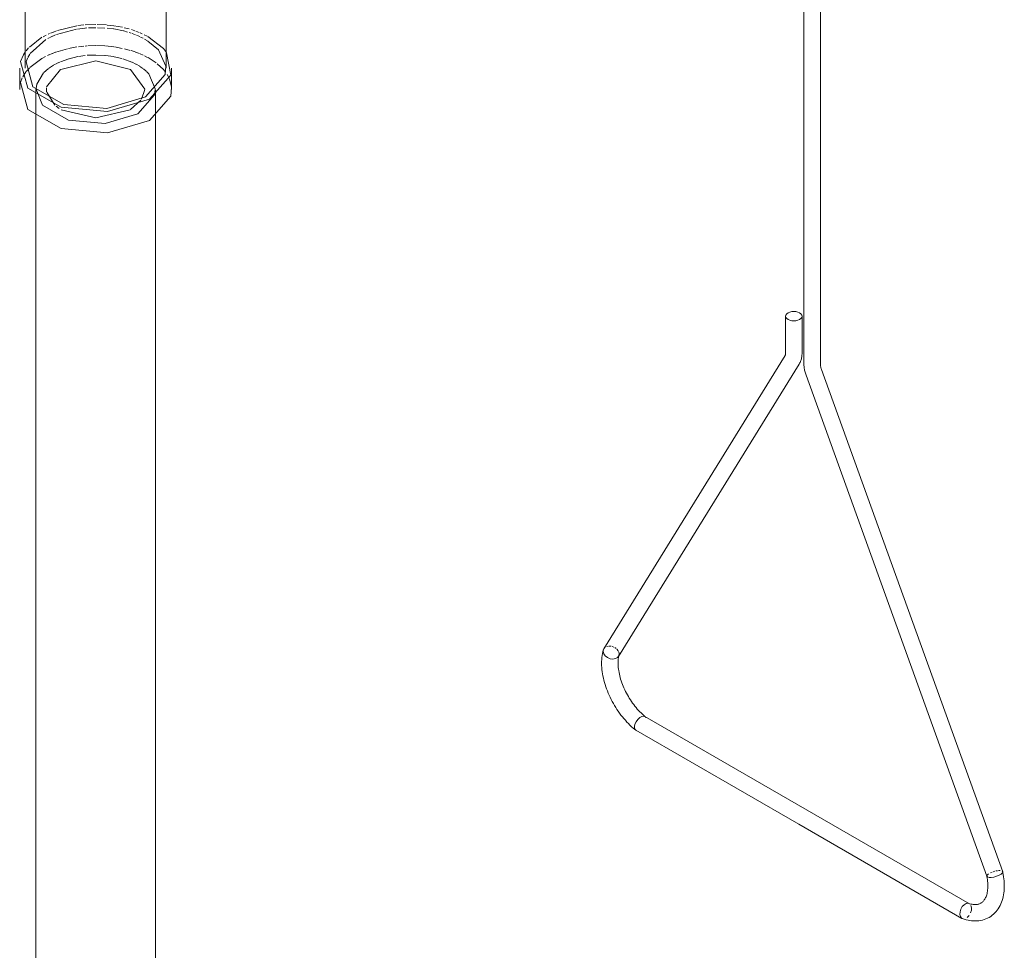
# Model space of a CAD drawing. Header units: inches. Extents: x -332 to 1204, y -60 to 270.
# Tile 88 of 91: x 638 to 653, y 195 to 209. Entities that reach past the tile are written whole.
import ezdxf

# ---------------------------------------------------------------- set-up
doc = ezdxf.new("R2010")
doc.units = ezdxf.units.IN
doc.header["$MEASUREMENT"] = 0
doc.layers.add('P-SANR-FIXT', color=6, linetype='Continuous', lineweight=9)

# ---------------------------------------------------------------- blocks, each defined once
blk = doc.blocks.new('SSG_Safety_Station_Shower_Eyewash_PLA_3_ - Default-3066068-WASTE AND VENT RISER DIAGRAM')
at = {"layer": 'P-SANR-FIXT', "color": 254}
for p, q in [((34.754, 203.572), (34.754, 214.824)), ((34.504, 214.68), (34.504, 203.572)), ((22.659, 210.529), (22.659, 208.065)), ((24.801, 208.065), (24.801, 210.529)), ((22.574, 208.065), (22.574, 207.743)), ((24.886, 207.743), (24.886, 208.065)), ((22.822, 207.743), (22.822, 189.443)), ((24.638, 189.443), (24.638, 207.743)), ((34.225, 204.291), (34.225, 203.733)), ((34.475, 203.733), (34.475, 204.291)), ((34.218, 203.693), (31.46, 199.231)), ((31.681, 199.114), (34.431, 203.562)), ((37.528, 195.837), (34.772, 203.48)), ((34.537, 203.395), (37.288, 195.767)), ((34.552, 196.776), (32.083, 198.201)), ((31.945, 197.992), (34.427, 196.559)), ((37.021, 195.35), (34.552, 196.776)), ((34.427, 196.559), (36.908, 195.126)), ((36.908, 195.126), (36.928, 195.12))]:
    blk.add_line(p, q, dxfattribs=at)
at = {"layer": 'P-SANR-FIXT', "color": 10}
for p, q in [((23.133, 208.578), (23.439, 208.66)), ((23.148, 208.638), (23.445, 208.712)), ((23.454, 208.662), (23.563, 208.676)), ((23.461, 208.714), (23.549, 208.724)), ((23.57, 208.726), (23.73, 208.731)), ((23.571, 208.677), (23.598, 208.679)), ((23.621, 208.68), (23.734, 208.683)), ((23.754, 208.731), (23.894, 208.724)), ((23.756, 208.683), (23.87, 208.678)), ((23.906, 208.723), (24.007, 208.711)), ((23.906, 208.675), (24, 208.663)), ((24.004, 208.663), (24.155, 208.633)), ((24.007, 208.711), (24.136, 208.689)), ((24.163, 208.683), (24.24, 208.664)), ((24.275, 208.654), (24.327, 208.636)), ((22.723, 208.387), (22.913, 208.537)), ((22.733, 208.291), (22.973, 208.502)), ((22.929, 208.545), (22.977, 208.569)), ((23.003, 208.519), (23.025, 208.53)), ((23.005, 208.582), (23.03, 208.593)), ((23.035, 208.536), (23.073, 208.553)), ((23.042, 208.598), (23.083, 208.615)), ((23.079, 208.556), (23.12, 208.573)), ((23.09, 208.617), (23.132, 208.633)), ((24.156, 208.633), (24.216, 208.616)), ((24.24, 208.609), (24.272, 208.598)), ((24.284, 208.594), (24.338, 208.574)), ((24.341, 208.631), (24.392, 208.611)), ((24.351, 208.569), (24.402, 208.547)), ((24.406, 208.605), (24.439, 208.59)), ((24.414, 208.541), (24.452, 208.522)), ((24.47, 208.576), (24.515, 208.552)), ((24.474, 208.51), (24.517, 208.484)), ((24.523, 208.548), (24.76, 208.368)), ((22.671, 208.329), (22.71, 208.374)), ((23.299, 208.363), (23.125, 208.312)), ((23.443, 208.39), (23.315, 208.366)), ((23.549, 208.403), (23.467, 208.393)), ((23.598, 208.406), (23.571, 208.404)), ((23.735, 208.411), (23.609, 208.407)), ((23.871, 208.406), (23.744, 208.411)), ((24.005, 208.392), (23.881, 208.405)), ((24.135, 208.368), (24.016, 208.39)), ((24.255, 208.338), (24.167, 208.361)), ((24.763, 208.365), (24.807, 208.306)), ((22.631, 208.269), (22.665, 208.321)), ((22.672, 208.162), (22.694, 208.221)), ((22.697, 208.227), (22.726, 208.279)), ((22.913, 208.215), (22.727, 208.075)), ((22.969, 208.246), (22.913, 208.215)), ((23.017, 208.269), (22.995, 208.258)), ((23.067, 208.29), (23.024, 208.272)), ((23.118, 208.309), (23.071, 208.292)), ((23.195, 208.164), (23.321, 208.21)), ((23.327, 208.211), (23.457, 208.243)), ((23.469, 208.245), (23.57, 208.26)), ((23.602, 208.263), (23.73, 208.267)), ((23.733, 208.267), (23.869, 208.26)), ((23.873, 208.259), (24.005, 208.242)), ((24.01, 208.241), (24.13, 208.214)), ((24.142, 208.211), (24.282, 208.158)), ((24.331, 208.314), (24.268, 208.334)), ((24.397, 208.289), (24.338, 208.311)), ((24.454, 208.264), (24.405, 208.285)), ((24.519, 208.231), (24.474, 208.254)), ((24.65, 208.148), (24.527, 208.227)), ((22.721, 208.069), (22.675, 208.016)), ((22.943, 208.001), (23.007, 208.057)), ((23.193, 208.045), (22.984, 207.785)), ((23.013, 208.062), (23.088, 208.114)), ((23.092, 208.116), (23.141, 208.14)), ((23.145, 208.142), (23.183, 208.159)), ((24.283, 208.158), (24.343, 208.128)), ((24.345, 208.127), (24.4, 208.095)), ((24.403, 208.093), (24.448, 208.063)), ((24.456, 208.057), (24.498, 208.022)), ((22.614, 207.918), (22.588, 207.848)), ((22.669, 208.009), (22.621, 207.933)), ((24.846, 207.917), (24.816, 207.972)), ((24.884, 207.779), (24.851, 207.906)), ((22.985, 207.7), (23.11, 207.503)), ((24.428, 207.595), (24.48, 207.741)), ((23.128, 207.488), (23.176, 207.452)), ((24.26, 207.437), (24.418, 207.58)), ((31.46, 199.231), (31.474, 199.247)), ((31.504, 199.265), (31.53, 199.271)), ((31.543, 199.272), (31.572, 199.269)), ((31.585, 199.266), (31.614, 199.255)), ((31.625, 199.249), (31.65, 199.232)), ((31.659, 199.223), (31.677, 199.201)), ((31.682, 199.191), (31.691, 199.165)), ((31.691, 199.157), (31.687, 199.125)), ((32.1, 198.178), (32.087, 198.198)), ((31.945, 197.992), (31.962, 197.987)), ((37.292, 195.786), (37.287, 195.77)), ((37.311, 195.804), (37.292, 195.786)), ((37.365, 195.832), (37.342, 195.822)), ((37.407, 195.845), (37.381, 195.837)), ((37.45, 195.852), (37.423, 195.848)), ((37.487, 195.854), (37.463, 195.854)), ((37.528, 195.837), (37.519, 195.846)), ((37.027, 195.346), (37.001, 195.357)), ((37.053, 195.289), (37.045, 195.323)), ((36.988, 195.142), (37.016, 195.171)), ((37.038, 195.209), (37.051, 195.25)), ((37.052, 195.257), (37.053, 195.289)), ((36.902, 195.13), (36.908, 195.126))]:
    blk.add_line(p, q, dxfattribs=at)
for points in [[(24.524, 208.48, 0), (24.684, 208.346, 0), (24.799, 208.098, 0)], [(24.48, 207.747, 0), (24.26, 208.049, 0), (23.73, 208.176, 0), (23.2, 208.049, 0)], [(24.794, 208.005, 0), (24.76, 208.046, 0), (24.668, 208.133, 0)], [(22.823, 207.757, 0), (22.833, 207.825, 0), (22.937, 207.995, 0)], [(24.504, 208.017, 0), (24.539, 207.981, 0), (24.636, 207.754, 0)], [(24.372, 207.372, 0), (23.872, 207.225, 0), (23.318, 207.276, 0), (22.921, 207.505, 0), (22.823, 207.745, 0)], [(22.982, 207.77, 0), (22.98, 207.743, 0), (22.983, 207.708, 0)], [(24.637, 207.741, 0), (24.627, 207.661, 0), (24.372, 207.372, 0)], [(23.204, 207.435, 0), (23.73, 207.31, 0), (24.255, 207.434, 0)]]:
    blk.add_polyline3d(points, dxfattribs=at)
at = {"layer": 'P-SANR-FIXT', "color": 254}
for points in [[(24.547, 207.593, 0), (23.911, 207.406, 0), (23.205, 207.471, 0), (22.7, 207.762, 0), (22.588, 208.17, 0), (22.631, 208.269, 0)], [(24.809, 208.302, 0), (24.872, 207.961, 0), (24.547, 207.593, 0)], [(24.487, 207.628, 0), (23.898, 207.455, 0), (23.244, 207.514, 0), (22.776, 207.785, 0), (22.672, 208.162, 0)], [(24.799, 208.098, 0), (24.788, 207.969, 0), (24.487, 207.628, 0)], [(22.588, 207.848, 0), (22.7, 207.44, 0), (23.205, 207.149, 0), (23.911, 207.084, 0), (24.547, 207.271, 0)], [(24.547, 207.271, 0), (24.872, 207.639, 0), (24.884, 207.779, 0)], [(34.438, 204.342, 0), (34.413, 204.354, 0), (34.382, 204.361, 0), (34.35, 204.364, 0), (34.318, 204.361, 0), (34.288, 204.354, 0), (34.262, 204.342, 0), (34.242, 204.327, 0), (34.229, 204.31, 0), (34.225, 204.291, 0), (34.229, 204.273, 0), (34.242, 204.255, 0), (34.262, 204.24, 0)], [(34.262, 204.24, 0), (34.288, 204.229, 0), (34.318, 204.222, 0), (34.35, 204.219, 0), (34.382, 204.222, 0), (34.413, 204.229, 0), (34.438, 204.24, 0), (34.458, 204.255, 0), (34.471, 204.273, 0), (34.475, 204.291, 0), (34.471, 204.31, 0), (34.458, 204.327, 0), (34.438, 204.342, 0)], [(34.218, 203.693, 0), (34.218, 203.694, 0), (34.219, 203.695, 0), (34.22, 203.697, 0), (34.22, 203.699, 0), (34.221, 203.701, 0), (34.222, 203.704, 0), (34.223, 203.708, 0), (34.224, 203.712, 0), (34.224, 203.716, 0), (34.225, 203.721, 0), (34.225, 203.726, 0), (34.225, 203.732, 0), (34.225, 203.733, 0)], [(34.431, 203.562, 0), (34.438, 203.575, 0), (34.445, 203.589, 0), (34.451, 203.602, 0), (34.456, 203.616, 0), (34.461, 203.63, 0), (34.465, 203.644, 0), (34.468, 203.659, 0), (34.471, 203.673, 0), (34.472, 203.687, 0), (34.474, 203.702, 0), (34.475, 203.716, 0), (34.475, 203.731, 0), (34.475, 203.733, 0)], [(34.504, 203.572, 0), (34.504, 203.557, 0), (34.505, 203.542, 0), (34.506, 203.528, 0), (34.507, 203.513, 0), (34.51, 203.498, 0), (34.512, 203.484, 0), (34.515, 203.469, 0), (34.518, 203.455, 0), (34.522, 203.44, 0), (34.526, 203.425, 0), (34.531, 203.411, 0), (34.536, 203.396, 0), (34.537, 203.395, 0)], [(34.754, 203.572, 0), (34.754, 203.566, 0), (34.754, 203.559, 0), (34.755, 203.552, 0), (34.755, 203.545, 0), (34.756, 203.538, 0), (34.758, 203.53, 0), (34.759, 203.522, 0), (34.761, 203.514, 0), (34.763, 203.506, 0), (34.766, 203.498, 0), (34.768, 203.489, 0), (34.771, 203.481, 0), (34.772, 203.48, 0)], [(31.452, 199.213, 0), (31.445, 199.185, 0), (31.439, 199.157, 0), (31.434, 199.128, 0), (31.431, 199.098, 0), (31.428, 199.068, 0), (31.427, 199.038, 0), (31.427, 199.007, 0), (31.427, 198.976, 0), (31.429, 198.944, 0), (31.432, 198.913, 0), (31.436, 198.881, 0), (31.441, 198.848, 0), (31.447, 198.816, 0), (31.454, 198.784, 0), (31.461, 198.751, 0), (31.47, 198.718, 0), (31.48, 198.686, 0), (31.49, 198.653, 0), (31.502, 198.62, 0), (31.514, 198.588, 0), (31.527, 198.555, 0), (31.541, 198.523, 0), (31.556, 198.491, 0), (31.571, 198.46, 0), (31.588, 198.428, 0), (31.605, 198.397, 0), (31.623, 198.367, 0), (31.641, 198.337, 0), (31.66, 198.307, 0), (31.68, 198.278, 0), (31.7, 198.249, 0), (31.721, 198.221, 0), (31.743, 198.194, 0), (31.765, 198.167, 0), (31.788, 198.141, 0), (31.811, 198.115, 0), (31.834, 198.091, 0), (31.858, 198.067, 0), (31.883, 198.044, 0), (31.908, 198.022, 0), (31.933, 198.001, 0), (31.941, 197.995, 0)], [(31.482, 199.121, 0), (31.459, 199.153, 0), (31.449, 199.188, 0), (31.454, 199.221, 0), (31.46, 199.231, 0)], [(31.687, 199.125, 0), (31.668, 199.098, 0), (31.637, 199.08, 0), (31.598, 199.073, 0), (31.556, 199.079, 0), (31.516, 199.095, 0), (31.482, 199.121, 0)], [(31.69, 199.134, 0), (31.686, 199.116, 0), (31.683, 199.098, 0), (31.68, 199.078, 0), (31.678, 199.058, 0), (31.677, 199.037, 0), (31.676, 199.015, 0), (31.677, 198.993, 0), (31.678, 198.969, 0), (31.68, 198.946, 0), (31.683, 198.921, 0), (31.686, 198.897, 0), (31.691, 198.871, 0), (31.696, 198.846, 0), (31.702, 198.82, 0), (31.709, 198.793, 0), (31.716, 198.767, 0), (31.725, 198.74, 0), (31.734, 198.713, 0), (31.744, 198.687, 0), (31.754, 198.66, 0), (31.766, 198.633, 0), (31.778, 198.606, 0), (31.791, 198.58, 0), (31.804, 198.554, 0), (31.818, 198.528, 0), (31.833, 198.502, 0), (31.848, 198.477, 0), (31.864, 198.452, 0), (31.881, 198.427, 0), (31.897, 198.403, 0), (31.915, 198.38, 0), (31.932, 198.357, 0), (31.951, 198.335, 0), (31.969, 198.313, 0), (31.988, 198.292, 0), (32.007, 198.272, 0), (32.026, 198.253, 0), (32.046, 198.234, 0), (32.065, 198.217, 0), (32.085, 198.2, 0), (32.087, 198.198, 0)], [(32.087, 198.198, 0), (32.066, 198.206, 0), (32.038, 198.201, 0), (32.007, 198.183, 0), (31.977, 198.155, 0), (31.952, 198.12, 0), (31.934, 198.082, 0), (31.925, 198.046, 0)], [(31.925, 198.046, 0), (31.928, 198.015, 0), (31.941, 197.995, 0), (31.945, 197.992, 0)], [(36.916, 195.123, 0), (36.944, 195.113, 0), (36.972, 195.105, 0), (37, 195.099, 0), (37.027, 195.094, 0), (37.055, 195.09, 0), (37.083, 195.088, 0), (37.111, 195.087, 0), (37.139, 195.088, 0), (37.166, 195.09, 0), (37.193, 195.095, 0), (37.22, 195.101, 0), (37.247, 195.108, 0), (37.272, 195.118, 0), (37.297, 195.129, 0), (37.322, 195.142, 0), (37.345, 195.157, 0), (37.367, 195.173, 0), (37.388, 195.19, 0), (37.408, 195.209, 0), (37.427, 195.23, 0), (37.444, 195.251, 0), (37.46, 195.274, 0), (37.474, 195.297, 0), (37.488, 195.322, 0), (37.5, 195.347, 0), (37.51, 195.373, 0), (37.52, 195.4, 0), (37.528, 195.427, 0), (37.535, 195.455, 0), (37.54, 195.484, 0), (37.545, 195.513, 0), (37.548, 195.543, 0), (37.551, 195.573, 0), (37.552, 195.603, 0), (37.552, 195.634, 0), (37.551, 195.665, 0), (37.549, 195.697, 0), (37.546, 195.729, 0), (37.542, 195.761, 0), (37.537, 195.793, 0), (37.531, 195.825, 0), (37.529, 195.835, 0)], [(37.011, 195.354, 0), (37.029, 195.349, 0), (37.045, 195.345, 0), (37.061, 195.341, 0), (37.076, 195.339, 0), (37.091, 195.338, 0), (37.105, 195.337, 0), (37.118, 195.337, 0), (37.131, 195.338, 0), (37.142, 195.34, 0), (37.154, 195.342, 0), (37.164, 195.345, 0), (37.174, 195.348, 0), (37.184, 195.352, 0), (37.193, 195.356, 0), (37.202, 195.362, 0), (37.21, 195.367, 0), (37.218, 195.374, 0), (37.226, 195.381, 0), (37.234, 195.389, 0), (37.241, 195.398, 0), (37.248, 195.407, 0), (37.255, 195.418, 0), (37.262, 195.43, 0), (37.268, 195.442, 0), (37.274, 195.456, 0), (37.28, 195.471, 0), (37.285, 195.486, 0), (37.289, 195.503, 0), (37.293, 195.521, 0), (37.296, 195.539, 0), (37.299, 195.559, 0), (37.301, 195.579, 0), (37.302, 195.6, 0), (37.302, 195.622, 0), (37.302, 195.645, 0), (37.301, 195.668, 0), (37.299, 195.692, 0), (37.296, 195.716, 0), (37.292, 195.741, 0), (37.288, 195.766, 0), (37.287, 195.769, 0)], [(37.287, 195.77, 0), (37.297, 195.758, 0), (37.32, 195.751, 0)], [(37.32, 195.751, 0), (37.353, 195.75, 0), (37.394, 195.756, 0), (37.435, 195.767, 0), (37.474, 195.783, 0), (37.505, 195.801, 0), (37.524, 195.819, 0), (37.529, 195.834, 0), (37.528, 195.837, 0)], [(37.001, 195.357, 0), (36.971, 195.353, 0), (36.94, 195.335, 0), (36.913, 195.305, 0), (36.891, 195.268, 0), (36.879, 195.227, 0), (36.876, 195.187, 0)], [(36.876, 195.187, 0), (36.885, 195.154, 0), (36.902, 195.13, 0)]]:
    blk.add_polyline3d(points, dxfattribs=at)

msp = doc.modelspace()

# ---------------------------------------------------------------- block references
at = {"layer": 'P-SANR-FIXT', "color": 10}
msp.add_blockref('SSG_Safety_Station_Shower_Eyewash_PLA_3_ - Default-3066068-WASTE AND VENT RISER DIAGRAM', (615.8, 0), dxfattribs=at)

doc.saveas('drawing.dxf')
